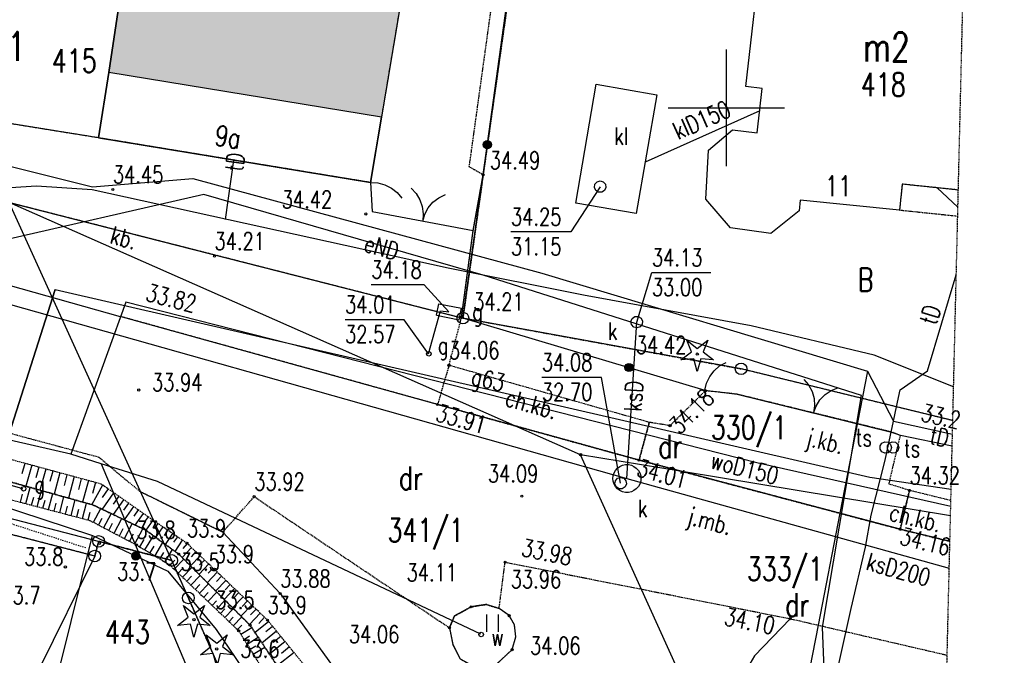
# Model space of a CAD drawing. Header units: millimetres. Extents: x 6197 to 108098, y 4257 to 29730.
# Tile 109 of 148: x 28249 to 29094, y 26479 to 27025. Entities that reach past the tile are written whole.
import ezdxf
from ezdxf.enums import TextEntityAlignment as Align

# ---------------------------------------------------------------- set-up
doc = ezdxf.new("R2010")
doc.units = ezdxf.units.MM
for name, pattern in [('1', [2, 1, -1]), ('2', [1, 0.5, -0.5]), ('4', [1.5, 1, -0.5]), ('423', [2, 1.5, -0.5]), ('424', [1.5, 1, -0.5]), ('9', [1.75, 1.25, -0.5]), ('901', [0])]:
    doc.linetypes.add(name, pattern=pattern)
for name, color, linetype in [('000_Inne__niezydentyfikowane_', 7, 'Continuous'), ('202-punkt_graniczny', 7, 'Continuous'), ('203-punkt_graniczny', 7, 'Continuous'), ('210-oznaczenie_konturu_uzytku_g', 7, 'Continuous'), ('211-numer_dzialki_ewidencyjnej', 7, 'Continuous'), ('218-kontur_uzytku_gruntowego', 7, 'Continuous'), ('219-dzialka_ewidencyjna', 7, 'Continuous'), ('238-Punkt_adresowy_budynku', 7, 'Continuous'), ('312-budynek_ewidencyjny', 7, 'Continuous'), ('312-oznaczenie_budynku_ewidency', 7, 'Continuous'), ('320-blok_-_kondygnacja_nadziemn', 7, 'Continuous'), ('blok_-_nawis', 7, 'Continuous'), ('brama', 7, 'Continuous'), ('chodnik', 7, 'Continuous'), ('chodnik-Atr17', 7, 'Continuous'), ('drzewo_iglaste', 7, 'Continuous'), ('furtka', 7, 'Continuous'), ('inny_obiekt_zagospodarowania_te', 7, 'Continuous'), ('jezdnia', 7, 'Continuous'), ('jezdnia-Atr17', 7, 'Continuous'), ('komora_podziemna', 7, 'Continuous'), ('kraweznik', 7, 'Continuous'), ('obszar_utwardzony', 7, 'Continuous'), ('obszar_utwardzony-Atr17', 7, 'Continuous'), ('obudowa_ochronna_przewodu', 7, 'Continuous'), ('ogrodzenie_trwale', 7, 'Continuous'), ('opisy', 7, 'Continuous'), ('osadnik__szambo', 7, 'Continuous'), ('osadnik__szambo-Atr17', 7, 'Continuous'), ('pikieta_naturalna', 7, 'Continuous'), ('pikieta_naturalna-Atr2', 7, 'Continuous'), ('pikieta_sztuczna', 7, 'Continuous'), ('pikieta_sztuczna-Atr2', 7, 'Continuous'), ('przewod_elektroenergetyczny_nis', 7, 'Continuous'), ('przewod_elektroenergetyczny_pod', 7, 'Continuous'), ('przewod_gazowy', 7, 'Continuous'), ('przewod_gazowy-Atr1', 7, 'Continuous'), ('przewod_kanalizacyjny', 7, 'Continuous'), ('przewod_kanalizacyjny-Atr1', 7, 'Continuous'), ('przewod_telekomunikacyjny_podzi', 7, 'Continuous'), ('przewod_wodociagowy', 7, 'Continuous'), ('przewod_wodociagowy-Atr1', 7, 'Continuous'), ('rzedna-Atr2', 7, 'Continuous'), ('rzedna-Atr3', 7, 'Continuous'), ('skarpa_nieumocniona', 7, 'Continuous'), ('slupek_telekomunikacyjny', 7, 'Continuous'), ('slupek_telekomunikacyjny-Atr17', 7, 'Continuous'), ('szafa_gazowa_lub_kontener', 7, 'Continuous'), ('szafa_gazowa_lub_kontener-Atr17', 7, 'Continuous'), ('trawnik', 7, 'Continuous'), ('wlaz_do_komory_lub_kanalu_-_okr', 7, 'Continuous'), ('Zakres', 7, 'Continuous'), ('zasuwa_lub_zawor-Atr17', 7, 'Continuous')]:
    doc.layers.add(name, color=color, linetype=linetype)
doc.styles.add('STYL_ARIAL', font='simplex', dxfattribs={"width": 0.75, "oblique": 0.1})

# ---------------------------------------------------------------- blocks, each defined once
blk = doc.blocks.new('203')
at = {"color": 0}
blk.add_circle((0, 0), 0.05, dxfattribs=at)
blk = doc.blocks.new('202')
at = {"color": 0}
blk.add_circle((0, 0), 0.25, dxfattribs=at)
blk = doc.blocks.new('US22')
at = {"color": 7}
blk.add_polyline3d([(0, 0.25, 0), (0.1352, 0.2103, 0), (0.2274, 0.1039, 0), (0.2475, -0.0356, 0), (0.1889, -0.1637, 0), (0.0704, -0.2399, 0), (-0.0704, -0.2399, 0), (-0.1889, -0.1637, 0), (-0.2475, -0.0356, 0), (-0.2274, 0.1039, 0), (-0.1352, 0.2103, 0), (0, 0.25, 0)], dxfattribs=at)
blk = doc.blocks.new('US20')
at = {"color": 7}
for points in [[(-0.5, 0.25, 0), (0.5, 0.25, 0)], [(-0.5, -0.25, 0), (-0.5, 0.25, 0)], [(0.5, -0.25, 0), (0.5, 0.25, 0)], [(-0.5, -0.25, 0), (0.5, -0.25, 0)]]:
    blk.add_polyline3d(points, dxfattribs=at)
blk = doc.blocks.new('US09')
at = {"color": 7}
blk.add_polyline3d([(0.25, 0.0005, 0), (0.2103, -0.1347, 0), (0.1038, -0.227, 0), (-0.0356, -0.247, 0), (-0.1637, -0.1885, 0), (-0.2399, -0.07, 0), (-0.2399, 0.0709, 0), (-0.1637, 0.1894, 0), (-0.0356, 0.2479, 0), (0.1038, 0.2279, 0), (0.2103, 0.1356, 0), (0.25, 0.0005, 0)], dxfattribs=at)
blk = doc.blocks.new('OK02')
at = {"color": 7}
for points in [[(-0.75, 1.299, 0), (-0.4963, 1.1147, 0), (-0.2865, 0.8817, 0), (-0.1297, 0.6101, 0), (-0.0328, 0.3119, 0), (0, 0, 0)], [(0, 0, 0), (0.0328, 0.3119, 0), (0.1297, 0.6101, 0), (0.2865, 0.8817, 0), (0.4963, 1.1147, 0), (0.75, 1.299, 0)]]:
    blk.add_polyline3d(points, dxfattribs=at)
blk = doc.blocks.new('OK04')
at = {"color": 7}
blk.add_polyline3d([(0, 0.001, 0), (0.0328, 0.3129, 0), (0.1297, 0.6111, 0), (0.2865, 0.8827, 0), (0.4963, 1.1157, 0), (0.75, 1.3, 0)], dxfattribs=at)
blk = doc.blocks.new('PW01')
at = {"color": 7}
blk.add_polyline3d([(0.045, 0, 0), (0.0318, -0.0318, 0), (0, -0.045, 0), (-0.0318, -0.0318, 0), (-0.045, 0, 0), (-0.0318, 0.0318, 0), (0, 0.045, 0), (0.0318, 0.0318, 0), (0.045, 0, 0)], dxfattribs=at)
blk = doc.blocks.new('921')
at = {"color": 0}
for p, q in [((-0.25, 0.1), (-0.45, 0.6)), ((-0.45, 0.6), (0, 0.25)), ((0, 0.25), (0.45, 0.6)), ((0.45, 0.6), (0.25, 0.1)), ((-0.7, -0.25), (-0.25, 0.1)), ((0.25, 0.1), (0.7, -0.25)), ((-0.15, -0.2), (-0.7, -0.25)), ((0, -0.75), (-0.15, -0.2)), ((0.15, -0.2), (0, -0.75)), ((0.7, -0.25), (0.15, -0.2))]:
    blk.add_line(p, q, dxfattribs=at)
blk.add_circle((0, 0), 0.05, dxfattribs=at)
blk = doc.blocks.new('TU04')
at = {"color": 7}
for points in [[(0, 0, 0), (0, 0.75, 0)], [(0.5, 0, 0), (0.5, 0.75, 0)]]:
    blk.add_polyline3d(points, dxfattribs=at)

msp = doc.modelspace()

# ---------------------------------------------------------------- hatches: boundary and pattern name
at = {"transparency": 33554585}
h = msp.add_hatch(color=1, dxfattribs=at)
h.set_gradient(color1=(228, 162, 119), color2=(228, 162, 119))
h.paths.add_polyline_path([(28414.448, 27189.822), (28360.248, 27198.822), (28353.832, 27159.425), (28353.848, 27159.422), (28353.83, 27159.41), (28333.248, 27033.022), (28325.048, 26979.422), (28559.269, 26941.018), (28595.648, 27158.022), (28551.248, 27165.022)])
h.paths.add_polyline_path([(28570.939, 27106.889, -1), (28510.939, 27106.889, -1)], flags=16)
h.paths.add_polyline_path([(28513.231, 27076.988), (28567.828, 27076.988), (28567.828, 27138.809), (28513.231, 27138.809)], flags=24)
h.paths.add_polyline_path([(28311.53, 27072.496), (28364.03, 27072.496), (28364.03, 27094.996), (28311.53, 27094.996)], flags=9)
h.paths.add_polyline_path([(28355.434, 27148.662), (28415.52, 27137.737), (28419.545, 27159.875), (28359.459, 27170.799)], flags=24)
h.paths.add_polyline_path([(28428.248, 27044), (28487.534, 27044), (28487.534, 27074), (28428.248, 27074)], flags=24)
h.paths.add_polyline_path([(28445.355, 27079.788), (28497.141, 27079.788), (28497.141, 27117.288), (28445.355, 27117.288)], flags=24)

# ---------------------------------------------------------------- linework, layer by layer
at = {"layer": '000_Inne__niezydentyfikowane_', "color": 7}
for points in [[(28253.048, 26643.622, 0), (28250.448, 26634.622, 0)], [(28259.048, 26642.022, 0), (28254.048, 26624.022, 0)], [(28265.048, 26640.422, 0), (28262.648, 26631.222, 0)], [(28271.048, 26638.622, 0), (28266.048, 26620.622, 0)], [(28277.048, 26637.022, 0), (28274.648, 26628.022, 0)], [(28283.248, 26635.422, 0), (28278.248, 26617.222, 0)], [(28289.248, 26633.822, 0), (28286.848, 26624.622, 0)], [(28295.448, 26632.222, 0), (28290.448, 26613.822, 0)], [(28301.448, 26630.422, 0), (28299.048, 26621.222, 0)], [(28254.048, 26609.022, 0), (28257.648, 26623.022, 0)], [(28307.648, 26628.822, 0), (28302.648, 26610.422, 0)], [(28319.648, 26625.022, 0), (28310.448, 26608.222, 0)], [(28313.848, 26627.222, 0), (28311.248, 26617.822, 0)], [(28249.248, 26610.222, 0), (28251.048, 26617.222, 0)], [(28258.848, 26607.822, 0), (28260.648, 26614.622, 0)], [(28263.648, 26606.422, 0), (28267.248, 26620.222, 0)], [(28273.448, 26604.022, 0), (28277.048, 26617.622, 0)], [(28283.048, 26601.422, 0), (28286.648, 26614.822, 0)], [(28324.648, 26621.622, 0), (28319.448, 26614.222, 0)], [(28329.248, 26618.422, 0), (28319.448, 26604.222, 0)], [(28333.648, 26615.422, 0), (28329.048, 26608.622, 0)], [(28268.648, 26605.222, 0), (28270.448, 26612.022, 0)], [(28278.248, 26602.622, 0), (28280.048, 26609.422, 0)], [(28288.048, 26600.022, 0), (28289.648, 26606.822, 0)], [(28292.848, 26598.822, 0), (28296.248, 26612.222, 0)], [(28302.448, 26596.222, 0), (28306.048, 26609.422, 0)], [(28312.048, 26593.022, 0), (28318.248, 26604.822, 0)], [(28337.848, 26612.422, 0), (28329.048, 26599.622, 0)], [(28342.048, 26609.422, 0), (28337.848, 26603.422, 0)], [(28346.248, 26606.622, 0), (28338.248, 26595.222, 0)], [(28297.648, 26597.622, 0), (28299.448, 26604.222, 0)], [(28307.448, 26595.022, 0), (28309.048, 26601.622, 0)], [(28316.448, 26590.622, 0), (28319.448, 26596.622, 0)], [(28320.848, 26588.422, 0), (28327.248, 26600.422, 0)], [(28350.448, 26603.622, 0), (28346.648, 26598.222, 0)], [(28354.648, 26600.622, 0), (28347.648, 26590.622, 0)], [(28358.848, 26597.822, 0), (28355.648, 26593.222, 0)], [(28325.248, 26586.022, 0), (28328.448, 26592.222, 0)], [(28329.648, 26583.622, 0), (28336.248, 26596.222, 0)], [(28338.648, 26579.022, 0), (28345.248, 26591.822, 0)], [(28363.048, 26594.822, 0), (28357.048, 26586.222, 0)], [(28367.248, 26592.022, 0), (28364.248, 26587.622, 0)], [(28371.448, 26589.222, 0), (28365.248, 26580.022, 0)], [(28334.248, 26581.422, 0), (28337.448, 26587.622, 0)], [(28343.048, 26576.622, 0), (28346.448, 26583.222, 0)], [(28347.448, 26574.422, 0), (28354.448, 26587.422, 0)], [(28356.048, 26569.222, 0), (28363.448, 26581.422, 0)], [(28375.648, 26586.222, 0), (28372.648, 26581.622, 0)], [(28379.848, 26583.422, 0), (28373.648, 26574.022, 0)], [(28384.048, 26580.622, 0), (28380.848, 26575.822, 0)], [(28351.848, 26571.822, 0), (28355.648, 26578.222, 0)], [(28360.448, 26566.622, 0), (28364.048, 26572.622, 0)], [(28364.648, 26564.022, 0), (28371.648, 26575.622, 0)], [(28388.248, 26577.622, 0), (28381.848, 26568.022, 0)], [(28396.248, 26571.222, 0), (28388.048, 26562.822, 0)], [(28392.448, 26574.822, 0), (28388.648, 26570.422, 0)], [(28369.048, 26561.422, 0), (28372.448, 26567.022, 0)], [(28373.248, 26558.822, 0), (28379.848, 26569.622, 0)], [(28403.648, 26564.222, 0), (28395.248, 26555.622, 0)], [(28399.848, 26567.822, 0), (28395.848, 26563.422, 0)], [(28377.648, 26556.222, 0), (28381.848, 26560.622, 0)], [(28381.248, 26552.822, 0), (28389.448, 26561.422, 0)], [(28388.448, 26545.822, 0), (28396.648, 26554.422, 0)], [(28411.048, 26557.222, 0), (28402.648, 26548.422, 0)], [(28407.248, 26560.622, 0), (28403.048, 26556.422, 0)], [(28384.848, 26549.422, 0), (28388.848, 26553.622, 0)], [(28392.048, 26542.422, 0), (28396.048, 26546.622, 0)], [(28395.648, 26539.022, 0), (28403.648, 26547.222, 0)], [(28418.248, 26550.222, 0), (28409.848, 26541.222, 0)], [(28414.648, 26553.622, 0), (28410.448, 26549.222, 0)], [(28422.048, 26546.622, 0), (28417.648, 26542.022, 0)], [(28399.448, 26535.422, 0), (28403.248, 26539.622, 0)], [(28403.048, 26532.022, 0), (28410.848, 26540.222, 0)], [(28425.648, 26543.022, 0), (28417.048, 26534.022, 0)], [(28429.448, 26539.622, 0), (28425.048, 26535.022, 0)], [(28406.648, 26528.622, 0), (28410.448, 26532.622, 0)], [(28410.248, 26525.022, 0), (28417.848, 26533.022, 0)], [(28433.048, 26536.022, 0), (28424.248, 26526.822, 0)], [(28440.448, 26529.022, 0), (28431.448, 26519.622, 0)], [(28436.848, 26532.622, 0), (28432.248, 26527.822, 0)], [(28413.848, 26521.622, 0), (28417.648, 26525.622, 0)], [(28417.448, 26518.222, 0), (28425.048, 26526.022, 0)], [(28447.848, 26522.022, 0), (28438.648, 26512.422, 0)], [(28444.248, 26525.422, 0), (28439.648, 26520.822, 0)], [(28421.048, 26514.622, 0), (28424.848, 26518.622, 0)], [(28424.648, 26511.222, 0), (28432.048, 26518.822, 0)], [(28432.048, 26504.222, 0), (28439.248, 26511.822, 0)], [(28455.248, 26515.022, 0), (28445.848, 26505.222, 0)], [(28451.648, 26518.422, 0), (28446.848, 26513.622, 0)], [(28428.448, 26507.822, 0), (28432.048, 26511.622, 0)], [(28435.648, 26500.822, 0), (28439.248, 26504.622, 0)], [(28462.448, 26507.822, 0), (28450.848, 26498.222, 0)], [(28458.848, 26511.422, 0), (28453.848, 26506.222, 0)], [(28465.848, 26503.622, 0), (28459.848, 26498.822, 0)], [(28438.648, 26496.822, 0), (28447.848, 26502.622, 0)], [(28441.248, 26492.422, 0), (28445.848, 26495.422, 0)], [(28469.248, 26499.422, 0), (28456.648, 26489.222, 0)], [(28472.848, 26495.022, 0), (28466.248, 26489.822, 0)], [(28443.848, 26488.222, 0), (28453.448, 26494.222, 0)], [(28446.448, 26484.022, 0), (28451.448, 26487.022, 0)], [(28476.448, 26490.622, 0), (28463.048, 26479.822, 0)], [(28449.248, 26479.822, 0), (28459.048, 26485.822, 0)], [(28484.248, 26481.222, 0), (28469.848, 26469.622, 0)], [(28480.248, 26486.022, 0), (28473.448, 26480.422, 0)]]:
    msp.add_polyline3d(points, dxfattribs=at)
at = {"layer": '218-kontur_uzytku_gruntowego', "color": 3, "linetype": '2'}
for points in [[(28764.648, 27725.022, 0), (28629.248, 26768.422, 0)], [(28629.248, 26768.422, 0), (28764.648, 27725.022, 0)], [(28239.648, 26867.822, 0), (28629.248, 26768.422, 0)], [(28629.248, 26768.422, 0), (28868.048, 26724.822, 0)], [(29049.826, 26680.326, 0), (28868.048, 26724.822, 0)], [(28313.048, 26564.022, 0), (27784.848, 26700.422, 0)], [(28316.448, 26576.622, 0), (28313.048, 26564.022, 0)], [(28313.048, 26564.022, 0), (28316.448, 26576.622, 0)], [(28379.248, 26560.222, 0), (28316.448, 26576.622, 0)], [(28316.448, 26576.622, 0), (28379.248, 26560.222, 0)], [(28449.648, 26400.622, 0), (28379.248, 26560.222, 0)], [(28379.248, 26560.222, 0), (28449.648, 26400.622, 0)]]:
    msp.add_polyline3d(points, dxfattribs=at)
at = {"layer": '219-dzialka_ewidencyjna', "color": 7}
for points in [[(28629.248, 26768.422, 0), (28764.648, 27725.022, 0)], [(28730.248, 26651.022, 0), (28239.648, 26867.822, 0)], [(28239.648, 26867.822, 0), (28629.248, 26768.422, 0)], [(28379.248, 26560.222, 0), (28239.648, 26867.822, 0)], [(28868.048, 26724.822, 0), (28629.248, 26768.422, 0)], [(28316.448, 26576.622, 0), (27734.848, 26727.622, 0)], [(29001.498, 26692.156, 0), (28868.048, 26724.822, 0)], [(28313.048, 26564.022, 0), (27784.848, 26700.422, 0)], [(29049.826, 26680.326, 0), (29001.498, 26692.156, 0)], [(28932.248, 26205.022, 0), (28730.248, 26651.022, 0)], [(28817.326, 26636.652, 0), (28730.248, 26651.022, 0)], [(29047.864, 26598.606, 0), (28817.326, 26636.652, 0)], [(28316.448, 26576.622, 0), (28313.048, 26564.022, 0)], [(28379.248, 26560.222, 0), (28316.448, 26576.622, 0)], [(28313.048, 26564.022, 0), (28265.448, 26467.022, 0)], [(28393.448, 26528.022, 0), (28379.248, 26560.222, 0)], [(28449.648, 26400.622, 0), (28393.448, 26528.022, 0)]]:
    msp.add_polyline3d(points, dxfattribs=at)
at = {"layer": '312-budynek_ewidencyjny', "color": 7}
for points in [[(28595.648, 27158.022, 0), (28549.848, 26884.822, 0)], [(28872.248, 26967.222, 0), (28886.248, 27090.222, 0)], [(28325.048, 26979.422, 0), (28333.248, 27033.022, 0)], [(28333.248, 27033.022, 0), (28325.048, 26979.422, 0)], [(28316.248, 26923.222, 0), (28325.048, 26979.422, 0)], [(28325.048, 26979.422, 0), (28316.248, 26923.222, 0)], [(28886.248, 26965.622, 0), (28872.248, 26967.222, 0)], [(28881.848, 26927.622, 0), (28886.248, 26965.622, 0)], [(28316.248, 26923.222, 0), (28211.648, 26940.022, 0)], [(28840.048, 26912.622, 0), (28860.648, 26930.022, 0)], [(28860.648, 26930.022, 0), (28881.848, 26927.622, 0)], [(28549.848, 26884.822, 0), (28316.248, 26923.222, 0)], [(28837.648, 26870.622, 0), (28840.048, 26912.622, 0)], [(29006.448, 26883.422, 0), (29004.048, 26861.222, 0)], [(29054.58, 26878.406, 0), (29006.448, 26883.422, 0)], [(28858.848, 26846.022, 0), (28837.648, 26870.622, 0)], [(28918.848, 26869.822, 0), (28917.848, 26860.622, 0)], [(29004.048, 26861.222, 0), (28918.848, 26869.822, 0)], [(28917.848, 26860.622, 0), (28893.448, 26841.022, 0)], [(28893.448, 26841.022, 0), (28858.848, 26846.022, 0)]]:
    msp.add_polyline3d(points, dxfattribs=at)
at = {"layer": '320-blok_-_kondygnacja_nadziemn', "color": 7}
msp.add_polyline3d([(28316.248, 26923.222, 0), (28549.848, 26884.822, 0), (28559.248, 26941.022, 0), (28325.048, 26979.422, 0), (28316.248, 26923.222, 0)], dxfattribs=at)
at = {"layer": 'blok_-_nawis', "color": 7, "linetype": '4'}
for points in [[(29054.58, 26878.406, 0), (29006.448, 26883.422, 0), (29004.048, 26861.222, 0)], [(29004.048, 26861.222, 0), (29054.042, 26856.022, 0)]]:
    msp.add_polyline3d(points, dxfattribs=at)
at = {"layer": 'brama', "color": 7}
for points in [[(28551.248, 26859.822, 0), (28638.048, 26843.622, 0)], [(28864.648, 26703.022, 0), (28996.048, 26670.822, 0)]]:
    msp.add_polyline3d(points, dxfattribs=at)
at = {"layer": 'chodnik', "color": 7, "linetype": '423'}
for points in [[(28789.248, 26678.822, 0), (28617.248, 26727.822, 0), (28607.448, 26694.222, 0), (28780.448, 26646.422, 0), (28789.248, 26678.822, 0)], [(29048.176, 26611.622, 0), (29012.648, 26620.422, 0), (29004.648, 26587.022, 0)], [(29004.648, 26587.022, 0), (29047.336, 26576.594, 0)]]:
    msp.add_polyline3d(points, dxfattribs=at)
at = {"layer": 'furtka', "color": 7}
for points in [[(28549.848, 26884.822, 0), (28551.248, 26859.822, 0)], [(28837.048, 26706.422, 0), (28864.648, 26703.022, 0)]]:
    msp.add_polyline3d(points, dxfattribs=at)
at = {"layer": 'inny_obiekt_zagospodarowania_te', "color": 7, "linetype": '1'}
msp.add_polyline3d([(27897.448, 26680.822, 0), (28201.448, 26604.822, 0), (28305.248, 26571.222, 0)], dxfattribs=at)
at = {"layer": 'jezdnia', "color": 7, "linetype": '424'}
for points in [[(27659.448, 26825.622, 0), (28316.648, 26649.022, 0), (28351.448, 26619.822, 0), (28423.048, 26584.622, 0), (28450.048, 26615.022, 0), (28617.648, 26502.422, 0), (28622.048, 26512.622, 0), (28636.248, 26520.422, 0), (28649.248, 26522.422, 0), (28660.248, 26519.022, 0), (28665.448, 26558.822, 0), (28910.248, 26510.222, 0), (28934.094, 26504.68, 0)], [(28607.448, 26694.222, 0), (28335.048, 26769.822, 0)], [(28837.448, 26706.022, 0), (28807.048, 26676.022, 0), (28789.248, 26678.822, 0), (28780.448, 26646.422, 0), (29004.648, 26587.022, 0), (29012.648, 26620.422, 0), (28995.048, 26625.822, 0), (29004.848, 26667.622, 0), (28996.048, 26670.822, 0), (28864.648, 26703.022, 0), (28837.448, 26706.022, 0)], [(28780.448, 26646.422, 0), (28607.448, 26694.222, 0)], [(28952.834, 26600.75, 0), (28780.448, 26646.422, 0)], [(29047.336, 26576.594, 0), (29004.648, 26587.022, 0), (28952.834, 26600.75, 0)], [(28934.094, 26504.68, 0), (29044.99, 26478.902, 0)]]:
    msp.add_polyline3d(points, dxfattribs=at)
at = {"layer": 'komora_podziemna', "color": 34}
msp.add_polyline3d([(28782.048, 26630.622, 0), (28781.848, 26628.222, 0), (28781.048, 26625.822, 0), (28779.848, 26623.622, 0), (28778.048, 26621.622, 0), (28776.048, 26620.222, 0), (28773.848, 26619.222, 0), (28771.248, 26618.622, 0), (28768.848, 26618.622, 0), (28766.248, 26619.222, 0), (28764.048, 26620.222, 0), (28762.048, 26621.622, 0), (28760.248, 26623.622, 0), (28759.048, 26625.822, 0), (28758.248, 26628.222, 0), (28758.048, 26630.622, 0), (28758.248, 26633.022, 0), (28759.048, 26635.422, 0), (28760.248, 26637.622, 0), (28762.048, 26639.622, 0), (28764.048, 26641.022, 0), (28766.248, 26642.022, 0), (28768.848, 26642.622, 0), (28771.248, 26642.622, 0), (28773.848, 26642.022, 0), (28776.048, 26641.022, 0), (28778.048, 26639.622, 0), (28779.848, 26637.622, 0), (28781.048, 26635.422, 0), (28781.848, 26633.022, 0), (28782.048, 26630.622, 0)], dxfattribs=at)
at = {"layer": 'kraweznik', "color": 7}
for points in [[(27816.728, 27005.442, 0), (27814.108, 26994.842, 0), (27805.848, 26963.422, 0), (27799.988, 26933.402, 0), (27817.748, 26906.882, 0), (28049.368, 26850.302, 0), (28335.048, 26769.822, 0)], [(28607.448, 26694.222, 0), (28335.048, 26769.822, 0)], [(28817.326, 26636.652, 0), (28780.448, 26646.422, 0), (28607.448, 26694.222, 0)], [(29047.336, 26576.594, 0), (29004.648, 26587.022, 0), (28817.326, 26636.652, 0)], [(28351.448, 26619.822, 0), (28423.048, 26584.622, 0), (28472.248, 26531.822, 0), (28694.048, 26224.822, 0), (28703.048, 26209.422, 0), (28707.648, 26187.222, 0), (28698.448, 26164.622, 0), (28678.648, 26151.022, 0)], [(28671.448, 26483.622, 0), (28674.648, 26494.622, 0), (28673.448, 26505.022, 0), (28668.848, 26512.822, 0), (28660.248, 26519.022, 0), (28649.248, 26522.422, 0), (28636.248, 26520.422, 0), (28622.048, 26512.622, 0), (28617.648, 26502.422, 0), (28620.448, 26488.022, 0), (28626.848, 26475.622, 0), (28643.048, 26466.822, 0), (28657.248, 26470.422, 0)], [(28910.248, 26510.222, 0), (28879.648, 26478.222, 0), (28857.648, 26440.622, 0), (28845.848, 26401.622, 0), (28842.248, 26347.222, 0), (28847.448, 26292.422, 0), (28862.448, 26244.422, 0), (28894.648, 26167.622, 0), (28957.02, 26040.09, 0)], [(28657.248, 26470.422, 0), (28671.448, 26483.622, 0)]]:
    msp.add_polyline3d(points, dxfattribs=at)
at = {"layer": 'obszar_utwardzony', "color": 7, "linetype": '424'}
for points in [[(28634.648, 26898.222, 0), (28695.648, 27338.222, 0)], [(28168.048, 26947.422, 0), (28179.048, 27016.222, 0), (28184.648, 27056.022, 0), (28333.248, 27033.022, 0), (28360.248, 27198.822, 0), (28414.448, 27189.822, 0), (28424.648, 27245.022, 0), (28560.448, 27221.422, 0), (28551.248, 27165.022, 0), (28595.648, 27158.022, 0), (28549.848, 26884.822, 0), (28316.248, 26923.222, 0), (28211.648, 26940.022, 0), (28168.048, 26947.422, 0)], [(28646.648, 26891.422, 0), (28634.648, 26898.222, 0)], [(28638.048, 26843.622, 0), (28646.648, 26891.422, 0)], [(28628.048, 26769.022, 0), (28638.048, 26843.622, 0)], [(28617.248, 26727.822, 0), (28628.048, 26769.022, 0)]]:
    msp.add_polyline3d(points, dxfattribs=at)
at = {"layer": 'obudowa_ochronna_przewodu', "color": 52}
msp.add_polyline3d([(28279.248, 26793.022, 0), (28220.648, 26610.622, 0)], dxfattribs=at)
at = {"layer": 'obudowa_ochronna_przewodu', "color": 30}
for points in [[(28979.848, 26599.022, 0), (28991.848, 26646.422, 0)], [(28962.648, 26519.022, 0), (28974.848, 26571.622, 0)]]:
    msp.add_polyline3d(points, dxfattribs=at)
at = {"layer": 'ogrodzenie_trwale', "color": 7, "linetype": '901'}
for points in [[(28628.048, 26769.022, 0), (28638.048, 26843.622, 0), (28646.648, 26891.422, 0), (28761.248, 27721.422, 0), (29073.864, 27681.772, 0)], [(28628.048, 26769.022, 0), (28837.048, 26706.422, 0)], [(27625.248, 26759.422, 0), (27867.848, 26700.822, 0), (28205.448, 26616.422, 0), (28311.048, 26581.622, 0), (28375.848, 26551.022, 0), (28417.248, 26500.822, 0), (28490.248, 26393.222, 0), (28529.648, 26323.222, 0), (28600.048, 26196.022, 0), (28635.648, 26126.422, 0)], [(29049.298, 26658.392, 0), (29004.848, 26667.622, 0), (28996.048, 26670.822, 0)], [(28136.124, 25876.65, 0), (28311.048, 26581.622, 0)]]:
    msp.add_polyline3d(points, dxfattribs=at)
at = {"layer": 'ogrodzenie_trwale', "color": 7}
for centre, radius in [((28650.226, 26917.342), 3.5), ((28650.226, 26917.342), 3.15), ((28650.226, 26917.342), 2.8), ((28650.226, 26917.342), 2.45), ((28650.226, 26917.342), 2.1), ((28650.226, 26917.342), 1.75), ((28650.226, 26917.342), 1.4), ((28650.226, 26917.342), 1.05), ((28650.226, 26917.342), 0.7), ((28771.74, 26725.982), 3.5), ((28771.74, 26725.982), 3.15), ((28771.74, 26725.982), 2.8), ((28771.74, 26725.982), 2.45), ((28771.74, 26725.982), 2.1), ((28771.74, 26725.982), 1.75), ((28771.74, 26725.982), 1.4), ((28771.74, 26725.982), 1.05), ((28771.74, 26725.982), 0.7), ((28348.346, 26564.01), 3.5), ((28348.346, 26564.01), 3.15), ((28348.346, 26564.01), 2.8), ((28348.346, 26564.01), 2.45), ((28348.346, 26564.01), 2.1), ((28348.346, 26564.01), 1.75), ((28348.346, 26564.01), 1.4), ((28348.346, 26564.01), 1.05), ((28348.346, 26564.01), 0.7)]:
    msp.add_circle(centre, radius, dxfattribs=at)
at = {"layer": 'opisy', "color": 7}
for points in [[(28855.448, 26899.022, 0), (28855.448, 26999.022, 0)], [(28805.448, 26949.022, 0), (28905.448, 26949.022, 0)]]:
    msp.add_polyline3d(points, dxfattribs=at)
at = {"layer": 'osadnik__szambo', "color": 34}
msp.add_polyline3d([(28743.648, 26969.222, 0), (28795.648, 26960.222, 0), (28778.048, 26858.222, 0), (28726.048, 26867.222, 0), (28743.648, 26969.222, 0)], dxfattribs=at)
at = {"layer": 'przewod_elektroenergetyczny_nis', "color": 52}
msp.add_polyline3d([(28250.554, 26620.492, 0), (28250.032, 26621.932, 0), (28250.682, 26623.318, 0), (28252.12, 26623.84, 0), (28253.508, 26623.19, 0), (28254.028, 26621.752, 0), (28253.38, 26620.364, 0), (28251.94, 26619.844, 0), (28250.554, 26620.492, 0)], dxfattribs=at)
at = {"layer": 'przewod_elektroenergetyczny_nis', "color": 5}
msp.add_polyline3d([(28643.372, 26495.32, 0), (28642.85, 26496.76, 0), (28643.5, 26498.146, 0), (28644.938, 26498.668, 0), (28646.324, 26498.02, 0), (28646.846, 26496.58, 0), (28646.198, 26495.194, 0), (28644.758, 26494.672, 0), (28643.372, 26495.32, 0)], dxfattribs=at)
at = {"layer": 'przewod_elektroenergetyczny_pod', "color": 1}
for points in [[(28940.248, 26445.422, 0), (28938.048, 26503.022, 0), (28971.448, 26702.022, 0), (28646.648, 26805.222, 0), (28406.648, 26874.622, 0), (28226.448, 26833.422, 0), (27900.048, 26927.622, 0), (27647.048, 26998.222, 0), (27435.848, 27059.022, 0), (27443.648, 27096.022, 0), (27451.448, 27092.622, 0)], [(29036.448, 26880.222, 0), (29054.226, 26863.642, 0)]]:
    msp.add_polyline3d(points, dxfattribs=at)
at = {"layer": 'przewod_gazowy', "color": 40}
for points in [[(28251.448, 26621.822, 0), (28142.048, 26652.822, 0), (27413.648, 26835.222, 0), (27037.448, 26928.622, 0), (26898.648, 26968.422, 0), (26892.248, 26946.622, 0)], [(26892.248, 26946.622, 0), (27597.448, 26764.222, 0), (28220.648, 26610.622, 0), (28279.248, 26793.022, 0), (28978.648, 26631.822, 0), (29048.412, 26621.484, 0)], [(28599.648, 26737.622, 0), (28609.848, 26774.622, 0), (28617.248, 26773.822, 0)]]:
    msp.add_polyline3d(points, dxfattribs=at)
at = {"layer": 'przewod_kanalizacyjny', "color": 34}
for points in [[(28884.048, 26946.422, 0), (28785.648, 26902.422, 0)], [(27602.248, 26940.422, 0), (28094.448, 26821.422, 0), (28770.048, 26630.622, 0), (29046.786, 26553.732, 0)], [(28770.048, 26630.622, 0), (28778.448, 26765.022, 0)]]:
    msp.add_polyline3d(points, dxfattribs=at)
at = {"layer": 'przewod_telekomunikacyjny_podzi', "color": 30}
for points in [[(28039.448, 26887.822, 0), (28054.648, 26949.422, 0), (28138.048, 26910.822, 0), (28172.048, 26915.822, 0), (28311.048, 26881.222, 0), (28397.448, 26888.222, 0), (28696.848, 26807.022, 0), (28976.648, 26722.822, 0), (28952.834, 26600.75, 0)], [(28425.448, 26853.222, 0), (28432.448, 26904.022, 0)], [(29050.526, 26709.488, 0), (28982.448, 26736.422, 0), (28876.648, 26761.622, 0), (28732.648, 26788.222, 0), (28616.448, 26811.222, 0), (28310.848, 26878.422, 0), (28263.048, 26881.622, 0), (28088.848, 26870.422, 0), (28039.448, 26887.822, 0)], [(29001.498, 26692.156, 0), (29004.648, 26706.822, 0), (29028.048, 26723.022, 0), (29052.83, 26805.502, 0)], [(28976.648, 26722.822, 0), (28998.848, 26679.822, 0), (29049.544, 26668.59, 0)], [(28998.848, 26679.822, 0), (29001.498, 26692.156, 0)], [(28605.048, 25928.422, 0), (28719.248, 26034.622, 0), (28765.648, 26100.422, 0), (28887.248, 26180.422, 0), (28962.648, 26519.022, 0), (28974.848, 26571.622, 0), (28979.848, 26599.022, 0), (28991.848, 26646.422, 0), (28998.848, 26679.822, 0)], [(28952.834, 26600.75, 0), (28934.094, 26504.68, 0)], [(28934.094, 26504.68, 0), (28919.514, 26429.938, 0)]]:
    msp.add_polyline3d(points, dxfattribs=at)
at = {"layer": 'przewod_wodociagowy', "color": 5}
for points in [[(28292.448, 26651.422, 0), (27930.648, 26734.422, 0), (27748.048, 26782.022, 0), (27719.248, 26789.422, 0), (26765.648, 27033.222, 0), (26597.048, 27079.622, 0), (25905.248, 27257.022, 0), (25689.648, 27313.622, 0), (25674.448, 27316.222, 0)], [(29048.056, 26606.646, 0), (28881.448, 26644.222, 0), (28339.848, 26782.222, 0), (28292.448, 26651.422, 0)], [(28318.648, 26643.222, 0), (28292.448, 26651.422, 0)], [(28644.648, 26497.022, 0), (28367.048, 26628.022, 0), (28318.648, 26643.222, 0)], [(28318.648, 26643.222, 0), (28612.848, 25945.222, 0)]]:
    msp.add_polyline3d(points, dxfattribs=at)
at = {"layer": 'rzedna-Atr2', "color": 7}
for points in [[(28747.048, 26881.222, 0), (28721.848, 26842.422, 0), (28670.468, 26842.422, 0)], [(28778.448, 26765.022, 0), (28791.448, 26807.422, 0), (28841.968, 26807.422, 0)], [(28617.248, 26773.822, 0), (28596.048, 26797.022, 0), (28550.508, 26797.022, 0)], [(28599.648, 26737.622, 0), (28578.848, 26767.022, 0), (28528.008, 26767.022, 0)], [(28764.648, 26626.622, 0), (28748.248, 26717.422, 0), (28696.968, 26717.422, 0)]]:
    msp.add_polyline3d(points, dxfattribs=at)
at = {"layer": 'skarpa_nieumocniona', "color": 7, "linetype": '9'}
for points in [[(27601.248, 26796.422, 0), (27652.048, 26792.222, 0), (28311.848, 26607.822, 0), (28356.648, 26586.422, 0), (28385.248, 26565.622, 0), (28446.448, 26504.622, 0), (28514.648, 26402.822, 0), (28552.648, 26338.422, 0), (28620.448, 26224.022, 0), (28658.048, 26153.422, 0), (28674.248, 26158.422, 0), (28656.448, 26212.222, 0), (28606.448, 26311.422, 0), (28521.048, 26436.022, 0), (28461.448, 26509.022, 0), (28392.248, 26575.022, 0), (28364.248, 26594.022, 0), (28318.648, 26625.822, 0), (27655.848, 26805.422, 0), (27613.848, 26815.222, 0), (27601.248, 26796.422, 0)], [(27601.248, 26796.422, 0), (27652.048, 26792.222, 0), (28311.848, 26607.822, 0), (28356.648, 26586.422, 0), (28385.248, 26565.622, 0), (28446.448, 26504.622, 0), (28514.648, 26402.822, 0), (28552.648, 26338.422, 0), (28620.448, 26224.022, 0), (28658.048, 26153.422, 0), (28674.248, 26158.422, 0), (28656.448, 26212.222, 0), (28606.448, 26311.422, 0), (28521.048, 26436.022, 0), (28461.448, 26509.022, 0), (28392.248, 26575.022, 0), (28364.248, 26594.022, 0), (28318.648, 26625.822, 0), (27655.848, 26805.422, 0), (27613.848, 26815.222, 0), (27601.248, 26796.422, 0)], [(28635.848, 26137.822, 0), (28658.048, 26153.422, 0), (28620.448, 26224.022, 0), (28552.648, 26338.422, 0), (28514.648, 26402.822, 0), (28446.448, 26504.622, 0), (28385.248, 26565.622, 0), (28356.648, 26586.422, 0), (28311.848, 26607.822, 0), (27652.048, 26792.222, 0), (27601.248, 26796.422, 0), (27596.848, 26774.222, 0), (27645.248, 26769.022, 0), (28308.848, 26594.622, 0), (28348.848, 26573.622, 0), (28377.448, 26556.422, 0), (28436.648, 26499.822, 0), (28503.848, 26391.822, 0), (28536.848, 26328.022, 0), (28605.448, 26210.622, 0), (28635.848, 26137.822, 0)], [(28635.848, 26137.822, 0), (28658.048, 26153.422, 0), (28620.448, 26224.022, 0), (28552.648, 26338.422, 0), (28514.648, 26402.822, 0), (28446.448, 26504.622, 0), (28385.248, 26565.622, 0), (28356.648, 26586.422, 0), (28311.848, 26607.822, 0), (27652.048, 26792.222, 0), (27601.248, 26796.422, 0), (27596.848, 26774.222, 0), (27645.248, 26769.022, 0), (28308.848, 26594.622, 0), (28348.848, 26573.622, 0), (28377.448, 26556.422, 0), (28436.648, 26499.822, 0), (28503.848, 26391.822, 0), (28536.848, 26328.022, 0), (28605.448, 26210.622, 0), (28635.848, 26137.822, 0)]]:
    msp.add_polyline3d(points, dxfattribs=at)
at = {"layer": 'trawnik', "color": 7, "linetype": '2'}
msp.add_polyline3d([(28636.248, 26520.422, 0), (28622.048, 26512.622, 0), (28617.648, 26502.422, 0), (28620.448, 26488.022, 0), (28626.848, 26475.622, 0), (28643.048, 26466.822, 0), (28657.248, 26470.422, 0), (28671.448, 26483.622, 0), (28674.648, 26494.622, 0), (28673.448, 26505.022, 0), (28668.848, 26512.822, 0), (28660.248, 26519.022, 0), (28649.248, 26522.422, 0), (28636.248, 26520.422, 0)], dxfattribs=at)
at = {"layer": 'Zakres', "color": 5, "linetype": '2'}
for points in [[(29049.826, 26680.326, 0), (29049.826, 26680.326, 0), (29050.526, 26709.488, 0), (29052.83, 26805.502, 0), (29054.042, 26856.022, 0), (29054.226, 26863.642, 0), (29054.58, 26878.406, 0), (29054.58, 26878.406, 0), (29058.764, 27052.692, 0), (29072.828, 27638.588, 0), (29073.864, 27681.772, 0), (29073.912, 27683.794, 0), (29073.912, 27683.794, 0), (29094.048, 28522.622, 0)], [(29049.298, 26658.392, 0), (29049.544, 26668.59, 0), (29049.826, 26680.326, 0)], [(29043.524, 26417.842, 0), (29044.99, 26478.902, 0), (29046.786, 26553.732, 0), (29047.336, 26576.594, 0), (29047.336, 26576.594, 0), (29047.336, 26576.594, 0), (29047.864, 26598.606, 0), (29048.056, 26606.646, 0), (29048.176, 26611.622, 0), (29048.412, 26621.484, 0), (29049.298, 26658.392, 0)]]:
    msp.add_polyline3d(points, dxfattribs=at)
at = {"layer": 'zasuwa_lub_zawor-Atr17', "color": 52}
msp.add_polyline3d([(28598.416, 26736.344, 0), (28597.896, 26737.784, 0), (28598.544, 26739.17, 0), (28599.984, 26739.692, 0), (28601.37, 26739.042, 0), (28601.89, 26737.604, 0), (28601.242, 26736.218, 0), (28599.804, 26735.696, 0), (28598.416, 26736.344, 0)], dxfattribs=at)

# ---------------------------------------------------------------- block references
at = {"layer": '202-punkt_graniczny', "color": 7, "xscale": 20, "yscale": 20, "zscale": 20}
for p in [(28629.248, 26768.422), (28868.048, 26724.822), (28316.448, 26576.622), (28313.048, 26564.022), (28379.248, 26560.222), (28393.448, 26528.022)]:
    msp.add_blockref('202', p, dxfattribs=at)
at = {"layer": '203-punkt_graniczny', "color": 7, "xscale": 20, "yscale": 20, "zscale": 20}
msp.add_blockref('203', (28730.248, 26651.022), dxfattribs=at)
at = {"layer": 'brama', "color": 7}
for p, xscale, yscale, zscale, rotation in [((28594.648, 26851.722), 20, 20, 20, 349.42977), ((28930.348, 26686.922), 19.99999999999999, 19.99999999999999, 19.99999999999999, 346.23267)]:
    msp.add_blockref('OK02', p, dxfattribs=dict(at, xscale=xscale, yscale=yscale, zscale=zscale, rotation=rotation))
at = {"layer": 'drzewo_iglaste', "color": 3, "xscale": 20, "yscale": 20, "zscale": 20}
for p in [(28830.448, 26737.422), (28398.248, 26509.422), (28417.848, 26484.222)]:
    msp.add_blockref('921', p, dxfattribs=at)
at = {"layer": 'furtka', "color": 7, "xscale": 20, "yscale": 20, "zscale": 20}
for p, rotation in [((28549.848, 26884.822), 273.20347), ((28837.048, 26706.422), 352.97638)]:
    msp.add_blockref('OK04', p, dxfattribs=dict(at, rotation=rotation))
at = {"layer": 'pikieta_naturalna', "color": 7, "xscale": 20, "yscale": 20, "zscale": 20}
for p in [(28317.248, 26574.822), (28348.848, 26573.622), (28392.248, 26575.022), (28385.248, 26565.622), (28287.848, 26554.622), (28377.448, 26556.422), (28416.048, 26552.822), (28446.448, 26504.622), (28461.448, 26509.022), (28436.648, 26499.822)]:
    msp.add_blockref('PW01', p, dxfattribs=at)
at = {"layer": 'pikieta_sztuczna', "color": 7, "xscale": 20, "yscale": 20, "zscale": 20}
for p in [(28646.648, 26891.422), (28328.648, 26878.822), (28545.848, 26857.822), (28415.848, 26821.622), (28628.048, 26769.022), (28617.248, 26727.822), (28350.848, 26706.622), (28837.448, 26706.022), (28607.448, 26694.222), (28807.048, 26676.022), (28780.448, 26646.422), (28450.048, 26615.022), (28679.848, 26615.422), (29012.648, 26620.422), (29004.648, 26587.022), (28665.448, 26558.822), (28472.248, 26531.822), (28636.248, 26520.422), (28668.848, 26512.822), (28617.648, 26502.422), (28910.248, 26510.222), (28671.448, 26483.622)]:
    msp.add_blockref('PW01', p, dxfattribs=at)
at = {"layer": 'slupek_telekomunikacyjny', "color": 30, "xscale": 20, "yscale": 20, "zscale": 20}
for p in [(28992.248, 26657.222), (28998.448, 26657.222)]:
    msp.add_blockref('US09', p, dxfattribs=at)
at = {"layer": 'szafa_gazowa_lub_kontener', "color": 40, "xscale": 20, "yscale": 20, "zscale": 20, "rotation": 348.82816}
msp.add_blockref('US20', (28617.248, 26773.822), dxfattribs=at)
at = {"layer": 'trawnik', "color": 7, "xscale": 20, "yscale": 20, "zscale": 20}
msp.add_blockref('TU04', (28649.628, 26498.802), dxfattribs=at)
at = {"layer": 'wlaz_do_komory_lub_kanalu_-_okr', "color": 7, "xscale": 20, "yscale": 20, "zscale": 20}
for p in [(28747.048, 26881.222), (28764.648, 26626.622)]:
    msp.add_blockref('US22', p, dxfattribs=at)
at = {"layer": 'wlaz_do_komory_lub_kanalu_-_okr', "color": 7, "xscale": 20, "yscale": 20, "zscale": 20, "rotation": 83.53152}
msp.add_blockref('US22', (28778.448, 26765.022), dxfattribs=at)

# ---------------------------------------------------------------- texts
at = {"layer": '210-oznaczenie_konturu_uzytku_g', "color": 3, "style": 'STYL_ARIAL', "width": 0.75}
for s, p in [('B', (28968.196, 26785.402)), ('dr', (28796.87, 26642.076)), ('dr', (28574.258, 26615.022)), ('dr', (28905.856, 26506.036))]:
    msp.add_text(s, height=20, dxfattribs=at).set_placement(p, align=Align.BOTTOM_LEFT)
at = {"layer": '211-numer_dzialki_ewidencyjnej', "color": 7, "style": 'STYL_ARIAL', "width": 0.75}
for s, p in [('330/1', (28842.046, 26658.31)), ('341/1', (28564.454, 26570.278)), ('443', (28321.924, 26482.782))]:
    msp.add_text(s, height=20, dxfattribs=at).set_placement(p, align=Align.BOTTOM_LEFT)
msp.add_text('333/1', height=20, dxfattribs=at).set_placement((28872.918, 26563.064), align=Align.TOP_LEFT)
at = {"layer": '238-Punkt_adresowy_budynku', "color": 7, "style": 'STYL_ARIAL', "width": 0.75}
msp.add_text('9a', height=17.5, rotation=351.441, dxfattribs=at).set_placement((28425.392, 26910.184), align=Align.BOTTOM_CENTER)
msp.add_text('11', height=17.5, dxfattribs=at).set_placement((28951.418, 26867.764), align=Align.BOTTOM_CENTER)
at = {"layer": '312-oznaczenie_budynku_ewidency', "color": 7, "style": 'STYL_ARIAL', "width": 0.75}
for s, p in [('h1', (28238.248, 27001.738)), ('m2', (28992.808, 27001.218))]:
    msp.add_text(s, height=25, dxfattribs=at).set_placement(p, align=Align.MIDDLE_CENTER)
for s, p in [('415', (28276.248, 26999.422)), ('418', (28970.87, 26979.028))]:
    msp.add_text(s, height=20, dxfattribs=at).set_placement(p, align=Align.TOP_LEFT)
at = {"layer": 'chodnik-Atr17', "color": 7, "style": 'STYL_ARIAL', "width": 0.75}
for rotation, p in [(344.554, (28663.27, 26689.026)), (346.465, (28993.214, 26590.558))]:
    msp.add_text('ch.kb.', height=15, rotation=rotation, dxfattribs=at).set_placement(p, align=Align.BOTTOM_LEFT)
at = {"layer": 'jezdnia-Atr17', "color": 7, "style": 'STYL_ARIAL', "width": 0.75}
for s, rotation, p in [('j.kb.', 346.501, (28922.096, 26654.73)), ('j.mb.', 344.958, (28819.684, 26587.46))]:
    msp.add_text(s, height=15, rotation=rotation, dxfattribs=at).set_placement(p, align=Align.BOTTOM_LEFT)
at = {"layer": 'obszar_utwardzony-Atr17', "color": 7, "style": 'STYL_ARIAL', "width": 0.75}
msp.add_text('kb.', height=15, rotation=344.825, dxfattribs=at).set_placement((28324.266, 26828.626), align=Align.BOTTOM_LEFT)
at = {"layer": 'osadnik__szambo-Atr17', "color": 34, "style": 'STYL_ARIAL', "width": 0.75}
msp.add_text('kl', height=15, dxfattribs=at).set_placement((28759.248, 26912.656), align=Align.BOTTOM_LEFT)
at = {"layer": 'pikieta_naturalna-Atr2', "color": 7, "style": 'STYL_ARIAL', "width": 0.75}
for s, p in [('33.8', (28348.848, 26574.456)), ('33.9', (28392.248, 26575.856)), ('33.8', (28252.448, 26551.456)), ('33.9', (28416.048, 26553.656)), ('33.5', (28386.848, 26547.056)), ('33.7', (28332.248, 26538.656)), ('33.7', (28232.848, 26518.256)), ('33.5', (28416.648, 26514.256)), ('33.9', (28461.448, 26509.856)), ('33.6', (28438.048, 26472.256))]:
    msp.add_text(s, height=15, dxfattribs=at).set_placement(p, align=Align.BOTTOM_LEFT)
at = {"layer": 'pikieta_sztuczna-Atr2', "color": 7, "style": 'STYL_ARIAL', "width": 0.75}
for s, p in [('34.49', (28652.248, 26891.856)), ('34.45', (28328.648, 26879.656)), ('34.42', (28473.648, 26858.256)), ('34.21', (28415.848, 26822.456)), ('34.21', (28638.048, 26770.456)), ('34.06', (28617.248, 26728.656)), ('34.42', (28777.73, 26733.256)), ('33.94', (28362.248, 26701.256)), ('34.09', (28650.648, 26622.856)), ('34.32', (29012.648, 26621.256)), ('33.92', (28450.048, 26615.856)), ('34.11', (28580.848, 26537.856)), ('33.88', (28472.248, 26532.656)), ('33.96', (28670.248, 26532.056)), ('34.06', (28531.248, 26484.856)), ('34.06', (28686.848, 26475.056))]:
    msp.add_text(s, height=15, dxfattribs=at).set_placement(p, align=Align.BOTTOM_LEFT)
for s, rotation, p in [('34.18', 44.62, (28818.462, 26664.616)), ('33.91', 344.554, (28603.67, 26676.026)), ('34.16', 346.273, (29002.246, 26569.948))]:
    msp.add_text(s, height=15, rotation=rotation, dxfattribs=at).set_placement(p, align=Align.BOTTOM_LEFT)
at = {"layer": 'pikieta_sztuczna-Atr2', "color": 34, "style": 'STYL_ARIAL', "width": 0.75}
msp.add_text('34.01', height=15, rotation=345.161, dxfattribs=at).set_placement((28776.262, 26628.628), align=Align.BOTTOM_LEFT)
at = {"layer": 'pikieta_sztuczna-Atr2', "color": 7, "style": 'STYL_ARIAL', "width": 0.75}
for s, p in [('33.98', (28699.01, 26555.64)), ('34.10', (28873.108, 26496.306))]:
    msp.add_text(s, height=15, rotation=348.771, dxfattribs=at).set_placement(p, align=Align.BOTTOM_CENTER)
at = {"layer": 'przewod_elektroenergetyczny_pod', "color": 1, "style": 'STYL_ARIAL', "width": 0.75}
msp.add_text('eND', height=15, rotation=343.872, dxfattribs=at).set_placement((28545.3, 26833.222), align=Align.MIDDLE_LEFT)
at = {"layer": 'przewod_gazowy-Atr1', "color": 40, "style": 'STYL_ARIAL', "width": 0.75}
msp.add_text('g63', height=15, rotation=347.02, dxfattribs=at).set_placement((28637.05, 26718.788), align=Align.MIDDLE_LEFT)
at = {"layer": 'przewod_kanalizacyjny-Atr1', "color": 34, "style": 'STYL_ARIAL', "width": 0.75}
for s, rotation, p in [('klD150', 24.092, (28810.884, 26928.158)), ('ksD', 86.424, (28774.896, 26688.144)), ('ksD200', 344.471, (28976.57, 26559.804))]:
    msp.add_text(s, height=15, rotation=rotation, dxfattribs=at).set_placement(p, align=Align.MIDDLE_LEFT)
at = {"layer": 'przewod_telekomunikacyjny_podzi', "color": 30, "style": 'STYL_ARIAL', "width": 0.75}
for rotation, p in [(82.154, (28432.486, 26894.652)), (73.277, (29028.25, 26763.73)), (347.507, (29030.644, 26668.226))]:
    msp.add_text('tD', height=15, rotation=rotation, dxfattribs=at).set_placement(p, align=Align.MIDDLE_LEFT)
at = {"layer": 'przewod_wodociagowy-Atr1', "color": 5, "style": 'STYL_ARIAL', "width": 0.75}
msp.add_text('woD150', height=15, rotation=345.705, dxfattribs=at).set_placement((28842.688, 26646.918), align=Align.MIDDLE_LEFT)
at = {"layer": 'rzedna-Atr2', "color": 34, "style": 'STYL_ARIAL', "width": 0.75}
for s, p in [('34.25', (28670.468, 26843.416)), ('34.13', (28791.448, 26808.416)), ('34.08', (28696.968, 26718.416))]:
    msp.add_text(s, height=15, dxfattribs=at).set_placement(p, align=Align.BOTTOM_LEFT)
at = {"layer": 'rzedna-Atr2', "color": 7, "style": 'STYL_ARIAL', "width": 0.75}
msp.add_text('34.18', height=15, dxfattribs=at).set_placement((28550.508, 26798.016), align=Align.BOTTOM_LEFT)
for s, rotation, p in [('33.82', 345.705, (28354.854, 26779.23)), ('33.2', 347.507, (29020.628, 26675.836))]:
    msp.add_text(s, height=15, rotation=rotation, dxfattribs=at).set_placement(p, align=Align.BOTTOM_LEFT)
at = {"layer": 'rzedna-Atr2', "color": 40, "style": 'STYL_ARIAL', "width": 0.75}
msp.add_text('34.01', height=15, dxfattribs=at).set_placement((28528.008, 26768.016), align=Align.BOTTOM_LEFT)
at = {"layer": 'rzedna-Atr3', "color": 34, "style": 'STYL_ARIAL', "width": 0.75}
for s, p in [('31.15', (28670.468, 26817.896)), ('33.00', (28791.448, 26782.896)), ('32.70', (28696.968, 26692.896))]:
    msp.add_text(s, height=15, dxfattribs=at).set_placement(p, align=Align.BOTTOM_LEFT)
at = {"layer": 'rzedna-Atr3', "color": 40, "style": 'STYL_ARIAL', "width": 0.75}
msp.add_text('32.57', height=15, dxfattribs=at).set_placement((28528.008, 26742.516), align=Align.BOTTOM_LEFT)
at = {"layer": 'slupek_telekomunikacyjny-Atr17', "color": 30, "style": 'STYL_ARIAL', "width": 0.75}
for p in [(28966.448, 26653.856), (29007.848, 26644.456)]:
    msp.add_text('ts', height=15, dxfattribs=at).set_placement(p, align=Align.BOTTOM_LEFT)
at = {"layer": 'szafa_gazowa_lub_kontener-Atr17', "color": 40, "style": 'STYL_ARIAL', "width": 0.75}
msp.add_text('g', height=15, dxfattribs=at).set_placement((28637.248, 26761.856), align=Align.BOTTOM_LEFT)
at = {"layer": 'wlaz_do_komory_lub_kanalu_-_okr', "color": 7, "style": 'STYL_ARIAL', "width": 0.75}
for p in [(28759.248, 26912.656), (28753.816, 26745.138), (28779.6, 26592.812)]:
    msp.add_text('k', height=15, dxfattribs=at).set_placement(p, align=Align.BOTTOM_LEFT)
at = {"layer": 'zasuwa_lub_zawor-Atr17', "color": 40, "style": 'STYL_ARIAL', "width": 0.75}
for p in [(28607.648, 26733.056), (28261.248, 26613.456)]:
    msp.add_text('g', height=15, dxfattribs=at).set_placement(p, align=Align.BOTTOM_LEFT)
at = {"layer": 'zasuwa_lub_zawor-Atr17', "color": 5, "style": 'STYL_ARIAL', "width": 0.75}
msp.add_text('w', height=15, dxfattribs=at).set_placement((28653.648, 26482.456), align=Align.BOTTOM_LEFT)

doc.saveas('drawing.dxf')
